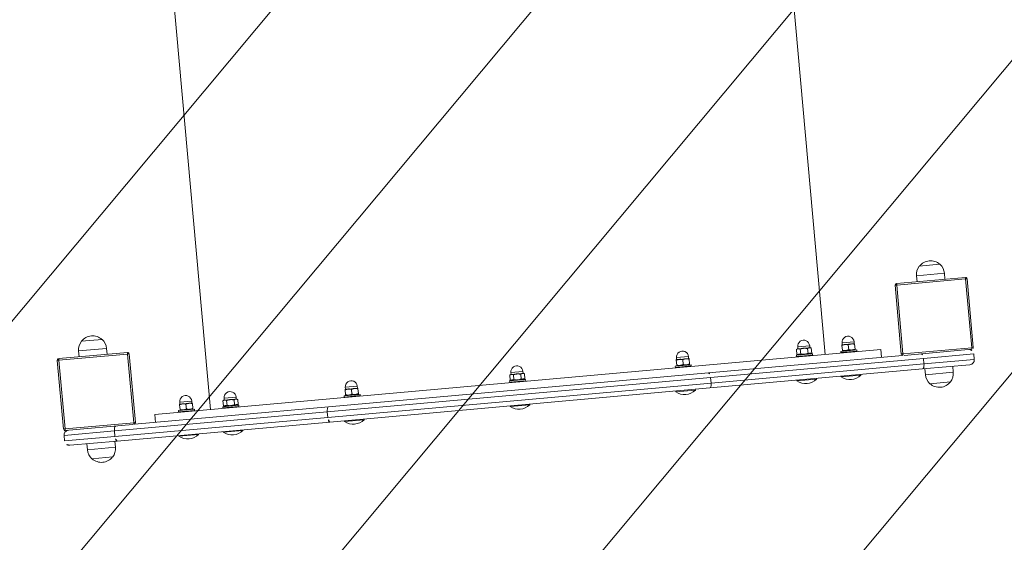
# Model space of a CAD drawing. Header units: metres. Extents: x 7493319 to 7493540, y 5986548 to 5986696.
# Tile 17 of 30: x 7493405.996 to 7493407.225, y 5986662.358 to 5986663.011. Entities that reach past the tile are written whole.
import ezdxf

# ---------------------------------------------------------------- set-up
doc = ezdxf.new("R2010")
doc.units = ezdxf.units.M
doc.header["$MEASUREMENT"] = 0
for name, color, linetype, lineweight in [('_k_kreskowanie', 250, 'CONTINUOUS', 5), ('_k_urzadzenia', 250, 'CONTINUOUS', 13), ('_k_widok', 7, 'CONTINUOUS', 18), ('_k_wymiar', 7, 'CONTINUOUS', 13), ('_k_ściany', 7, 'CONTINUOUS', 35)]:
    doc.layers.add(name, color=color, linetype=linetype, lineweight=lineweight)

# ---------------------------------------------------------------- blocks, each defined once
blk = doc.blocks.new('42221')
at = {"layer": '_k_urzadzenia', "lineweight": 13}
for p, q in [((-4.601248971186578, 1.687998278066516), (-4.601248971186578, 1.747266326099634)), ((-4.595248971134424, 1.753266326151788), (-4.595248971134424, 1.690215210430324)), ((-4.595248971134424, 1.753266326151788), (-4.588248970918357, 1.753266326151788)), ((-4.588248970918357, 1.690215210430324), (-4.588248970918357, 1.753266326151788)), ((-4.58234897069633, 1.751366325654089), (-4.58234897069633, 1.666676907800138)), ((-4.494148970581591, 1.753366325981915), (-4.580348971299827, 1.753366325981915)), ((-4.580348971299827, 1.665166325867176), (-4.580348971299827, 1.751366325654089)), ((-4.580348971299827, 1.751366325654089), (-4.494148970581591, 1.751366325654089)), ((-4.494148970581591, 1.751366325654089), (-4.494148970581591, 1.665166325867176)), ((-4.492148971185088, 1.665166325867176), (-4.492148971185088, 1.751366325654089)), ((-4.620464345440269, 1.695266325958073), (-4.620464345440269, 1.721266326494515)), ((-4.608748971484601, 1.7257663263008), (-4.608748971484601, 1.690766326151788)), ((-4.601248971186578, 1.7257663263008), (-4.608748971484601, 1.7257663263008)), ((-4.492148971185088, 1.7257663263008), (-4.484748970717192, 1.7257663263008)), ((-4.484748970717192, 1.690766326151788), (-4.484748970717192, 1.7257663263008)), ((-4.473033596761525, 1.721266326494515), (-4.473033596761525, 1.695266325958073)), ((-4.601248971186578, 1.690766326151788), (-4.608748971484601, 1.690766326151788)), ((-4.601248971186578, 1.687998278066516), (-4.601248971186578, 1.421217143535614)), ((-4.595248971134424, 1.423434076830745), (-4.595248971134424, 1.690215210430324)), ((-4.595248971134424, 1.690215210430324), (-4.588248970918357, 1.690215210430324)), ((-4.588248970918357, 1.690215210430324), (-4.588248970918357, 1.423434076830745)), ((-4.492148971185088, 1.690766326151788), (-4.484748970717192, 1.690766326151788)), ((-4.582248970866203, 1.421217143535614), (-4.582248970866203, 1.664541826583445)), ((-4.494148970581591, 1.665166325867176), (-4.580348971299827, 1.665166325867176)), ((-4.580348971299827, 1.663166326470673), (-4.494148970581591, 1.663166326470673)), ((-4.572248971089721, 1.638266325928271), (-4.582248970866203, 1.638266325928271)), ((-4.572248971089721, 1.638266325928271), (-4.572248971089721, 0.7282663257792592)), ((-4.602150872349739, 1.585941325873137), (-4.602150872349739, 1.610591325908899)), ((-4.602150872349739, 1.610591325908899), (-4.601248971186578, 1.610591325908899)), ((-4.572248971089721, 1.607766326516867), (-4.571748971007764, 1.6082663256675)), ((-4.571748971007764, 1.6082663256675), (-4.571748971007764, 1.588266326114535)), ((-4.571748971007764, 1.6082663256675), (-4.570248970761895, 1.6082663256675)), ((-4.570248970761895, 1.6082663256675), (-4.570248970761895, 1.588266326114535)), ((-4.570248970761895, 1.605566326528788), (-4.569844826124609, 1.606266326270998)), ((-4.569130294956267, 1.606266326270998), (-4.56296350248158, 1.606266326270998)), ((-4.569130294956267, 1.598266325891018), (-4.56296350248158, 1.598266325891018)), ((-4.562248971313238, 1.602266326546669), (-4.562248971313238, 1.606266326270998)), ((-4.562248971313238, 1.605766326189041), (-4.559748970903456, 1.605766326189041)), ((-4.562248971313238, 1.594266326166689), (-4.562248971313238, 1.602266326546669)), ((-4.559748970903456, 1.590766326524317), (-4.559748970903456, 1.605766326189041)), ((-4.602150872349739, 1.585941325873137), (-4.601248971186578, 1.585941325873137)), ((-4.572248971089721, 1.588766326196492), (-4.571748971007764, 1.588266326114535)), ((-4.571748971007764, 1.588266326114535), (-4.570248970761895, 1.588266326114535)), ((-4.570248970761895, 1.590966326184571), (-4.569844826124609, 1.590266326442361)), ((-4.569130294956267, 1.590266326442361), (-4.56296350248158, 1.590266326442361)), ((-4.562248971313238, 1.590266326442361), (-4.562248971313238, 1.594266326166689)), ((-4.562248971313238, 1.590766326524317), (-4.559748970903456, 1.590766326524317)), ((-3.832248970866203, 1.56826632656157), (-4.572248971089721, 1.56826632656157)), ((-4.602150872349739, 1.530341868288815), (-4.602150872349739, 1.554991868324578)), ((-4.602150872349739, 1.554991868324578), (-4.601248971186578, 1.554991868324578)), ((-4.572248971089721, 1.552166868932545), (-4.571748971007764, 1.552666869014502)), ((-4.571748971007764, 1.552666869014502), (-4.571748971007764, 1.532666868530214)), ((-4.571748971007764, 1.552666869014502), (-4.570248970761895, 1.552666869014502)), ((-4.570248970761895, 1.552666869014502), (-4.570248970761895, 1.532666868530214)), ((-4.570248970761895, 1.549966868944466), (-4.569130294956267, 1.55190447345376)), ((-4.569130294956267, 1.55190447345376), (-4.56296350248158, 1.55190447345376)), ((-4.562248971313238, 1.550666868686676), (-4.56296350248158, 1.55190447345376)), ((-4.562248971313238, 1.549595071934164), (-4.562248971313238, 1.550666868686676)), ((-4.562248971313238, 1.55016686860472), (-4.559748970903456, 1.55016686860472)), ((-4.562248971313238, 1.542666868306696), (-4.562248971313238, 1.549595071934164)), ((-4.559748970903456, 1.535166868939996), (-4.559748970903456, 1.55016686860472)), ((-4.569130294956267, 1.547285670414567), (-4.56296350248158, 1.547285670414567)), ((-4.569130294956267, 1.538048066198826), (-4.56296350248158, 1.538048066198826)), ((-4.562248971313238, 1.535738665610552), (-4.562248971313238, 1.542666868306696)), ((-4.602150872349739, 1.530341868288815), (-4.601248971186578, 1.530341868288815)), ((-4.572248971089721, 1.53316686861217), (-4.571748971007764, 1.532666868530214)), ((-4.571748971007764, 1.532666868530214), (-4.570248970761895, 1.532666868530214)), ((-4.570248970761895, 1.535366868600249), (-4.569130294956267, 1.533429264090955)), ((-4.569130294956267, 1.533429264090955), (-4.56296350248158, 1.533429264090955)), ((-4.562248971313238, 1.534666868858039), (-4.56296350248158, 1.533429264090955)), ((-4.562248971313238, 1.534666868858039), (-4.562248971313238, 1.535738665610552)), ((-4.562248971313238, 1.535166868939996), (-4.559748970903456, 1.535166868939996)), ((-4.601248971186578, 0.945315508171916), (-4.601248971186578, 1.421217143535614)), ((-4.595248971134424, 1.423434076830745), (-4.595248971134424, 0.9430985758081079)), ((-4.588248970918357, 1.423434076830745), (-4.595248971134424, 1.423434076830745)), ((-4.588248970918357, 0.9430985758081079), (-4.588248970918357, 1.423434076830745)), ((-4.582248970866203, 1.421217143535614), (-4.582248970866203, 0.945315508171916)), ((-4.602150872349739, 1.378441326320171), (-4.602150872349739, 1.403091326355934)), ((-4.602150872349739, 1.403091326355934), (-4.601248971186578, 1.403091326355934)), ((-4.572248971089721, 1.400266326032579), (-4.571748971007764, 1.400766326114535)), ((-4.571748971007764, 1.400766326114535), (-4.571748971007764, 1.38076632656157)), ((-4.571748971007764, 1.400766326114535), (-4.570248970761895, 1.400766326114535)), ((-4.570248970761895, 1.400766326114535), (-4.570248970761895, 1.38076632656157)), ((-4.570248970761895, 1.3980663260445), (-4.569844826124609, 1.39876632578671)), ((-4.569130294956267, 1.39876632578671), (-4.56296350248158, 1.39876632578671)), ((-4.569130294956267, 1.390766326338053), (-4.56296350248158, 1.390766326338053)), ((-4.562248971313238, 1.394766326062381), (-4.562248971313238, 1.39876632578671)), ((-4.562248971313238, 1.398266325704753), (-4.559748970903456, 1.398266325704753)), ((-4.562248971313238, 1.386766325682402), (-4.562248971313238, 1.394766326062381)), ((-4.559748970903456, 1.38326632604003), (-4.559748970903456, 1.398266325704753)), ((-4.602150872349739, 1.378441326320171), (-4.601248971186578, 1.378441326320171)), ((-4.572248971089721, 1.381266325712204), (-4.571748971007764, 1.38076632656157)), ((-4.571748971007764, 1.38076632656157), (-4.570248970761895, 1.38076632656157)), ((-4.570248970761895, 1.383466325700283), (-4.569844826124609, 1.382766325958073)), ((-4.569130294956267, 1.382766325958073), (-4.56296350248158, 1.382766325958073)), ((-4.562248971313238, 1.382766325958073), (-4.562248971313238, 1.386766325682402)), ((-4.562248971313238, 1.38326632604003), (-4.559748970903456, 1.38326632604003)), ((-4.602150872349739, 1.170941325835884), (-4.602150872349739, 1.195591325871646)), ((-4.602150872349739, 1.195591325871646), (-4.601248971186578, 1.195591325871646)), ((-4.572248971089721, 1.192766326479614), (-4.571748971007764, 1.19326632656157)), ((-4.571748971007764, 1.19326632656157), (-4.571748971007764, 1.173266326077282)), ((-4.571748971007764, 1.19326632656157), (-4.570248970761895, 1.19326632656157)), ((-4.570248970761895, 1.19326632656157), (-4.570248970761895, 1.173266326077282)), ((-4.570248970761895, 1.190566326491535), (-4.569130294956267, 1.192503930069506)), ((-4.569130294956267, 1.192503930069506), (-4.56296350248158, 1.192503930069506)), ((-4.562248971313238, 1.191266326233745), (-4.56296350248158, 1.192503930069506)), ((-4.569130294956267, 1.187885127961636), (-4.56296350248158, 1.187885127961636)), ((-4.562248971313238, 1.190194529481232), (-4.562248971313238, 1.191266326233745)), ((-4.562248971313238, 1.190766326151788), (-4.559748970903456, 1.190766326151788)), ((-4.562248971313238, 1.183266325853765), (-4.562248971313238, 1.190194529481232)), ((-4.562248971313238, 1.17633812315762), (-4.562248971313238, 1.183266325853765)), ((-4.559748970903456, 1.175766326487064), (-4.559748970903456, 1.190766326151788)), ((-4.602150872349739, 1.170941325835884), (-4.601248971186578, 1.170941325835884)), ((-4.572248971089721, 1.173766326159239), (-4.571748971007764, 1.173266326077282)), ((-4.571748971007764, 1.173266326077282), (-4.570248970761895, 1.173266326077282)), ((-4.570248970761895, 1.175966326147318), (-4.569130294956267, 1.174028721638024)), ((-4.569130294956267, 1.178647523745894), (-4.56296350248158, 1.178647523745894)), ((-4.569130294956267, 1.174028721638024), (-4.56296350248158, 1.174028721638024)), ((-4.562248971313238, 1.175266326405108), (-4.56296350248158, 1.174028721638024)), ((-4.562248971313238, 1.175266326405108), (-4.562248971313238, 1.17633812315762)), ((-4.562248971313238, 1.175766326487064), (-4.559748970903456, 1.175766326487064)), ((-4.602150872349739, 0.9634413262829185), (-4.602150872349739, 0.9880913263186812)), ((-4.602150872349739, 0.9880913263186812), (-4.601248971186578, 0.9880913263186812)), ((-4.572248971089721, 0.985266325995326), (-4.571748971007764, 0.9857663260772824)), ((-4.571748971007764, 0.9857663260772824), (-4.571748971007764, 0.9657663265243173)), ((-4.571748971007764, 0.9857663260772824), (-4.570248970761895, 0.9857663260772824)), ((-4.570248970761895, 0.9857663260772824), (-4.570248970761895, 0.9657663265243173)), ((-4.570248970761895, 0.983066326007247), (-4.569844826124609, 0.9837663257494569)), ((-4.569130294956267, 0.9837663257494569), (-4.56296350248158, 0.9837663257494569)), ((-4.562248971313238, 0.9797663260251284), (-4.562248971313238, 0.9837663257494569)), ((-4.562248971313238, 0.9832663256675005), (-4.559748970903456, 0.9832663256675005)), ((-4.559748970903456, 0.9682663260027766), (-4.559748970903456, 0.9832663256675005)), ((-4.569130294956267, 0.9757663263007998), (-4.56296350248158, 0.9757663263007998)), ((-4.562248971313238, 0.9717663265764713), (-4.562248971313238, 0.9797663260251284)), ((-4.562248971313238, 0.9677663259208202), (-4.562248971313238, 0.9717663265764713)), ((-4.602150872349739, 0.9634413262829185), (-4.601248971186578, 0.9634413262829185)), ((-4.572248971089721, 0.9662663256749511), (-4.571748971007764, 0.9657663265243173)), ((-4.571748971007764, 0.9657663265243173), (-4.570248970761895, 0.9657663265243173)), ((-4.570248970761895, 0.9684663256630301), (-4.569844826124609, 0.9677663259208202)), ((-4.569130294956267, 0.9677663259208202), (-4.56296350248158, 0.9677663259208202)), ((-4.562248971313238, 0.9682663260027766), (-4.559748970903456, 0.9682663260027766)), ((-4.601248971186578, 0.945315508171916), (-4.601248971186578, 0.6785343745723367)), ((-4.595248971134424, 0.6763174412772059), (-4.595248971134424, 0.9430985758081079)), ((-4.595248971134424, 0.9430985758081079), (-4.588248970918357, 0.9430985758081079)), ((-4.588248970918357, 0.9430985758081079), (-4.588248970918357, 0.6763174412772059)), ((-4.582248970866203, 0.7019908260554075), (-4.582248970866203, 0.945315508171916)), ((-4.602150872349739, 0.8115407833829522), (-4.602150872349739, 0.836190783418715)), ((-4.602150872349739, 0.836190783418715), (-4.601248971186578, 0.836190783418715)), ((-4.572248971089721, 0.8333657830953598), (-4.571748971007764, 0.8338657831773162)), ((-4.571748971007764, 0.8338657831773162), (-4.571748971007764, 0.813865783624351)), ((-4.571748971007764, 0.8338657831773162), (-4.570248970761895, 0.8338657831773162)), ((-4.570248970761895, 0.8338657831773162), (-4.570248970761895, 0.813865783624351)), ((-4.570248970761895, 0.8311657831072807), (-4.569130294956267, 0.8331033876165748)), ((-4.569130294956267, 0.8331033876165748), (-4.56296350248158, 0.8331033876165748)), ((-4.569130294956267, 0.8284845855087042), (-4.56296350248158, 0.8284845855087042)), ((-4.562248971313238, 0.8318657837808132), (-4.56296350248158, 0.8331033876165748)), ((-4.562248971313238, 0.8307939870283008), (-4.562248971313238, 0.8318657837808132)), ((-4.562248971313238, 0.8313657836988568), (-4.559748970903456, 0.8313657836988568)), ((-4.562248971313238, 0.8238657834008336), (-4.562248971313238, 0.8307939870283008)), ((-4.562248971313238, 0.816937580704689), (-4.562248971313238, 0.8238657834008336)), ((-4.559748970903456, 0.8163657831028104), (-4.559748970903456, 0.8313657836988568)), ((-4.602150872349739, 0.8115407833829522), (-4.601248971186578, 0.8115407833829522)), ((-4.572248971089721, 0.8143657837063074), (-4.571748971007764, 0.813865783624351)), ((-4.571748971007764, 0.813865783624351), (-4.570248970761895, 0.813865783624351)), ((-4.570248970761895, 0.8165657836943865), (-4.569130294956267, 0.8146281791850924)), ((-4.569130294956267, 0.819246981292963), (-4.56296350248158, 0.819246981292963)), ((-4.569130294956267, 0.8146281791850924), (-4.56296350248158, 0.8146281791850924)), ((-4.562248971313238, 0.8158657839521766), (-4.56296350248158, 0.8146281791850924)), ((-4.562248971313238, 0.8158657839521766), (-4.562248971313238, 0.816937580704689)), ((-4.562248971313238, 0.8163657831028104), (-4.559748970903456, 0.8163657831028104)), ((-3.832248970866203, 0.7982663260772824), (-4.572248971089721, 0.7982663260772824)), ((-4.602150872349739, 0.7559413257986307), (-4.602150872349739, 0.7805913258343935)), ((-4.602150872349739, 0.7805913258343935), (-4.601248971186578, 0.7805913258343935)), ((-4.572248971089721, 0.7777663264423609), (-4.571748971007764, 0.7782663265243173)), ((-4.571748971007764, 0.7782663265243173), (-4.571748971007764, 0.7582663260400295)), ((-4.571748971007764, 0.7782663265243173), (-4.570248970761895, 0.7782663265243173)), ((-4.570248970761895, 0.7782663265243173), (-4.570248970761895, 0.7582663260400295)), ((-4.570248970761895, 0.7755663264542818), (-4.569844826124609, 0.7762663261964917)), ((-4.569130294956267, 0.7762663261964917), (-4.56296350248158, 0.7762663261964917)), ((-4.562248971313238, 0.7722663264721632), (-4.562248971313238, 0.7762663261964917)), ((-4.562248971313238, 0.7757663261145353), (-4.559748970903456, 0.7757663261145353)), ((-4.559748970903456, 0.7607663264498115), (-4.559748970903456, 0.7757663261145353)), ((-4.569130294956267, 0.7682663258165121), (-4.56296350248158, 0.7682663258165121)), ((-4.562248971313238, 0.7642663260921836), (-4.562248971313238, 0.7722663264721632)), ((-4.562248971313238, 0.7602663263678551), (-4.562248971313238, 0.7642663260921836)), ((-4.602150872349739, 0.7559413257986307), (-4.601248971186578, 0.7559413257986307)), ((-4.572248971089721, 0.7587663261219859), (-4.571748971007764, 0.7582663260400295)), ((-4.571748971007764, 0.7582663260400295), (-4.570248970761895, 0.7582663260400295)), ((-4.570248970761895, 0.760966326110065), (-4.569844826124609, 0.7602663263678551)), ((-4.569130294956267, 0.7602663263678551), (-4.56296350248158, 0.7602663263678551)), ((-4.562248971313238, 0.7607663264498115), (-4.559748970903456, 0.7607663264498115)), ((-4.572248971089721, 0.7282663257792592), (-4.582248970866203, 0.7282663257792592)), ((-4.494148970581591, 0.7033663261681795), (-4.580348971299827, 0.7033663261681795)), ((-4.580348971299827, 0.6151663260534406), (-4.580348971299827, 0.701366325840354)), ((-4.580348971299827, 0.701366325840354), (-4.494148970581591, 0.701366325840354)), ((-4.494148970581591, 0.701366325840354), (-4.494148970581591, 0.6151663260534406)), ((-4.492148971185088, 0.6151663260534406), (-4.492148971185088, 0.701366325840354)), ((-4.58234897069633, 0.6998557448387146), (-4.58234897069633, 0.6151663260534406)), ((-4.601248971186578, 0.6192663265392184), (-4.601248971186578, 0.6785343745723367)), ((-4.595248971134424, 0.6763174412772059), (-4.595248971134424, 0.6132663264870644)), ((-4.595248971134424, 0.6763174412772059), (-4.588248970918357, 0.6763174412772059)), ((-4.588248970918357, 0.6132663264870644), (-4.588248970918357, 0.6763174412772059)), ((-4.620464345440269, 0.6452663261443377), (-4.620464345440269, 0.6712663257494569)), ((-4.608748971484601, 0.6757663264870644), (-4.608748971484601, 0.6407663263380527)), ((-4.601248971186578, 0.6757663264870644), (-4.608748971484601, 0.6757663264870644)), ((-4.492148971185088, 0.6757663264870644), (-4.484748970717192, 0.6757663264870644)), ((-4.484748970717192, 0.6407663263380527), (-4.484748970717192, 0.6757663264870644)), ((-4.473033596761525, 0.6712663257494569), (-4.473033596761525, 0.6452663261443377)), ((-4.601248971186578, 0.6407663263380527), (-4.608748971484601, 0.6407663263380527)), ((-4.492148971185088, 0.6407663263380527), (-4.484748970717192, 0.6407663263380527)), ((-4.494148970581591, 0.6151663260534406), (-4.580348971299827, 0.6151663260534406)), ((-4.595248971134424, 0.6132663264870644), (-4.588248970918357, 0.6132663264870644)), ((-4.580348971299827, 0.613166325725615), (-4.494148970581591, 0.613166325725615))]:
    blk.add_line(p, q, dxfattribs=at)
for centre, radius, start, end in [((-4.595248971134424, 1.747266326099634), 0.006000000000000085, 90, 180), ((-4.588248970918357, 1.747266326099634), 0.006000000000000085, 10.47531382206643, 90), ((-4.580348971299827, 1.751366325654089), 0.002000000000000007, 90, 180), ((-4.494148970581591, 1.751366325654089), 0.002000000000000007, 0, 90), ((-4.608533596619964, 1.708266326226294), 0.01749999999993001, 132.9811010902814, 227.0188989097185), ((-4.608748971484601, 1.708266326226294), 0.01749999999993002, 90, 132.0246275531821), ((-4.484748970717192, 1.708266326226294), 0.01749999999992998, 47.97537244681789, 90), ((-4.48496434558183, 1.708266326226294), 0.01749999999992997, 312.9811010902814, 47.01889890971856), ((-4.608748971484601, 1.708266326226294), 0.01749999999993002, 227.9753724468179, 270), ((-4.484748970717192, 1.708266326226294), 0.01749999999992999, 270, 312.0246275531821), ((-4.580348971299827, 1.665166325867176), 0.001999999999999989, 197.4383797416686, 270), ((-4.494148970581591, 1.665166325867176), 0.002000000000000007, 270, 0), ((-4.587428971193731, 1.598266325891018), 0.01920000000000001, 140.0643322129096, 219.9356677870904), ((-4.559748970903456, 1.598266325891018), 0.007500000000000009, 270, 90), ((-4.587428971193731, 1.542666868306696), 0.01920000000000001, 140.0643322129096, 219.9356677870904), ((-4.559748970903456, 1.542666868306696), 0.007500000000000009, 270, 90), ((-4.587428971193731, 1.390766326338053), 0.01920000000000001, 140.0643322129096, 219.9356677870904), ((-4.559748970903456, 1.390766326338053), 0.00750000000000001, 270, 90), ((-4.587428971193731, 1.183266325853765), 0.01920000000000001, 140.0643322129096, 219.9356677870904), ((-4.559748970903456, 1.183266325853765), 0.007500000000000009, 270, 90), ((-4.587428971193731, 0.9757663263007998), 0.01920000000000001, 140.0643322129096, 219.9356677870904), ((-4.559748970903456, 0.9757663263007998), 0.007500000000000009, 270, 90), ((-4.587428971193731, 0.8238657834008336), 0.01920000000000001, 140.0643322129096, 219.9356677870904), ((-4.559748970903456, 0.8238657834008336), 0.00750000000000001, 270, 90), ((-4.587428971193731, 0.7682663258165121), 0.01920000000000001, 140.0643322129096, 219.9356677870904), ((-4.559748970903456, 0.7682663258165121), 0.007500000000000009, 270, 90), ((-4.580348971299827, 0.701366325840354), 0.001999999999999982, 90, 162.5616202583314), ((-4.494148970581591, 0.701366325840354), 0.00200000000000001, 0, 90), ((-4.608533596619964, 0.6582663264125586), 0.01749999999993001, 132.9811010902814, 227.0188989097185), ((-4.608748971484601, 0.6582663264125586), 0.01749999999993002, 90, 132.0246275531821), ((-4.484748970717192, 0.6582663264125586), 0.01749999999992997, 47.97537244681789, 90), ((-4.48496434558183, 0.6582663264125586), 0.01749999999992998, 312.9811010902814, 47.01889890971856), ((-4.608748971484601, 0.6582663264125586), 0.01749999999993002, 227.9753724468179, 270), ((-4.484748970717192, 0.6582663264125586), 0.01749999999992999, 270, 312.0246275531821), ((-4.595248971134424, 0.6192663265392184), 0.006000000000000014, 180, 270), ((-4.588248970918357, 0.6192663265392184), 0.006000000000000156, 270, 349.5246861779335), ((-4.580348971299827, 0.6151663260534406), 0.00200000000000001, 180, 270), ((-4.494148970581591, 0.6151663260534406), 0.00200000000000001, 270, 0)]:
    blk.add_arc(centre, radius, start, end, dxfattribs=at)
for centre, major_axis, ratio, start_param, end_param in [((-4.595248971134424, 1.687998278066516), (-0.006000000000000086, -1.95106077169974e-19), 0.3694888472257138, 4.712388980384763, 6.283185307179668), ((-4.588248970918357, 1.687998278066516), (0.006000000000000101, -1.557247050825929e-17), 0.3694888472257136, 0.1828287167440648, 1.570796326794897), ((-4.595248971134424, 1.421217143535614), (-0.005999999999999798, -8.59509490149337e-18), 0.3694888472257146, 4.712388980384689, 6.283185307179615), ((-4.588248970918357, 1.421217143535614), (0.006000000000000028, 1.95106077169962e-19), 0.3694888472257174, 1.15884403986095e-15, 1.570796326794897), ((-4.595248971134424, 0.945315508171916), (-0.005999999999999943, -2.919845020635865e-18), 0.3694888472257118, 0, 1.570796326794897), ((-4.588248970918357, 0.945315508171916), (0.005999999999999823, -1.539988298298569e-17), 0.3694888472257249, 4.712388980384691, 6.283185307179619), ((-4.595248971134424, 0.6785343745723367), (-0.006000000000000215, 1.351040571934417e-17), 0.3694888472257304, 0, 1.570796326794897), ((-4.588248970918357, 0.6785343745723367), (0.005999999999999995, -3.066249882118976e-17), 0.3694888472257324, 4.712388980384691, 6.10035659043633)]:
    blk.add_ellipse(centre, major_axis=major_axis, ratio=ratio, start_param=start_param, end_param=end_param, dxfattribs=at)
for points, knots in [([(-4.58234897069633, 1.751366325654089), (-4.58234897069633, 1.751366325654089), (-4.582317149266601, 1.751366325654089), (-4.582109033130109, 1.751366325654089), (-4.581895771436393, 1.751366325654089), (-4.581524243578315, 1.751366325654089), (-4.581142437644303, 1.751366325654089), (-4.580882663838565, 1.751366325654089), (-4.580617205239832, 1.751366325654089), (-4.580348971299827, 1.751366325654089)], [-1, -1, -1, -1, -0.6326151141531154, -0.6326151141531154, -0.6326151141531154, -0.2561444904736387, -0.2561444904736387, -0.2561444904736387, 0, 0, 0, 0]), ([(-4.580348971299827, 1.751366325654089), (-4.580348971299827, 1.751634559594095), (-4.580348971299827, 1.751900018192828), (-4.580348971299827, 1.752159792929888), (-4.580348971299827, 1.7525415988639), (-4.580348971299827, 1.752913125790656), (-4.580348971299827, 1.753126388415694), (-4.580348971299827, 1.753334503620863), (-4.580348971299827, 1.753366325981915), (-4.580348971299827, 1.753366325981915)], [0, 0, 0, 0, 0.2561444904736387, 0.2561444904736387, 0.2561444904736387, 0.6326151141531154, 0.6326151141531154, 0.6326151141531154, 1, 1, 1, 1]), ([(-4.494148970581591, 1.753366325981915), (-4.494148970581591, 1.753366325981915), (-4.494148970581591, 1.753334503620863), (-4.494148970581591, 1.753126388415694), (-4.494148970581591, 1.752913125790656), (-4.494148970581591, 1.7525415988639), (-4.494148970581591, 1.752159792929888), (-4.494148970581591, 1.751900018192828), (-4.494148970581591, 1.751634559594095), (-4.494148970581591, 1.751366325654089)], [-1, -1, -1, -1, -0.6326151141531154, -0.6326151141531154, -0.6326151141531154, -0.2561444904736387, -0.2561444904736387, -0.2561444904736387, 0, 0, 0, 0]), ([(-4.494148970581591, 1.751366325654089), (-4.493880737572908, 1.751366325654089), (-4.493615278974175, 1.751366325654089), (-4.493355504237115, 1.751366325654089), (-4.492973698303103, 1.751366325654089), (-4.492602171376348, 1.751366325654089), (-4.492388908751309, 1.751366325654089), (-4.49218079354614, 1.751366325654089), (-4.492148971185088, 1.751366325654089), (-4.492148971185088, 1.751366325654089)], [0, 0, 0, 0, 0.2561444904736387, 0.2561444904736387, 0.2561444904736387, 0.6326151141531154, 0.6326151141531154, 0.6326151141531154, 1, 1, 1, 1]), ([(-4.580348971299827, 1.665166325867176), (-4.580617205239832, 1.665166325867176), (-4.580882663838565, 1.665166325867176), (-4.581142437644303, 1.665166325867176), (-4.581524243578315, 1.665166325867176), (-4.581895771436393, 1.665166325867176), (-4.582109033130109, 1.665166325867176), (-4.582231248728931, 1.665166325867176), (-4.582292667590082, 1.665166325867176), (-4.582322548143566, 1.665166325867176)], [0, 0, 0, 0, 0.2561444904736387, 0.2561444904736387, 0.2561444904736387, 0.6326151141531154, 0.6326151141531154, 0.6326151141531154, 0.8483612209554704, 0.8483612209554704, 0.8483612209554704, 0.8483612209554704]), ([(-4.580348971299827, 1.663166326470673), (-4.580348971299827, 1.663166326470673), (-4.580348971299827, 1.663198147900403), (-4.580348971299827, 1.663406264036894), (-4.580348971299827, 1.66361952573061), (-4.580348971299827, 1.663991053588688), (-4.580348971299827, 1.6643728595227), (-4.580348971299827, 1.664632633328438), (-4.580348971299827, 1.664898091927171), (-4.580348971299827, 1.665166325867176)], [-1, -1, -1, -1, -0.6326151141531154, -0.6326151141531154, -0.6326151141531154, -0.2561444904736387, -0.2561444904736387, -0.2561444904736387, 0, 0, 0, 0]), ([(-4.494148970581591, 1.665166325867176), (-4.494148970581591, 1.664898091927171), (-4.494148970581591, 1.664632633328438), (-4.494148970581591, 1.6643728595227), (-4.494148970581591, 1.663991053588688), (-4.494148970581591, 1.66361952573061), (-4.494148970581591, 1.663406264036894), (-4.494148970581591, 1.663198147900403), (-4.494148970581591, 1.663166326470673), (-4.494148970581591, 1.663166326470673)], [0, 0, 0, 0, 0.2561444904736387, 0.2561444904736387, 0.2561444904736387, 0.6326151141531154, 0.6326151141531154, 0.6326151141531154, 1, 1, 1, 1]), ([(-4.492148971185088, 1.665166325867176), (-4.492148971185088, 1.665166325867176), (-4.49218079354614, 1.665166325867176), (-4.492388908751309, 1.665166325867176), (-4.492602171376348, 1.665166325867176), (-4.492973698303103, 1.665166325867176), (-4.493355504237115, 1.665166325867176), (-4.493615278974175, 1.665166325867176), (-4.493880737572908, 1.665166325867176), (-4.494148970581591, 1.665166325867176)], [-1, -1, -1, -1, -0.6326151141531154, -0.6326151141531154, -0.6326151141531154, -0.2561444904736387, -0.2561444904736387, -0.2561444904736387, 0, 0, 0, 0]), ([(-4.582322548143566, 0.701366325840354), (-4.582292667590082, 0.701366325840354), (-4.582231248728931, 0.701366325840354), (-4.582109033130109, 0.701366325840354), (-4.581895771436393, 0.701366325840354), (-4.581524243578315, 0.701366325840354), (-4.581142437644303, 0.701366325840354), (-4.580882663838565, 0.701366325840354), (-4.580617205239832, 0.701366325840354), (-4.580348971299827, 0.701366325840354)], [-0.8483612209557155, -0.8483612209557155, -0.8483612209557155, -0.8483612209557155, -0.6326151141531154, -0.6326151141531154, -0.6326151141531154, -0.2561444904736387, -0.2561444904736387, -0.2561444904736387, 0, 0, 0, 0]), ([(-4.580348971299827, 0.701366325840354), (-4.580348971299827, 0.7016345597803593), (-4.580348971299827, 0.7019000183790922), (-4.580348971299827, 0.7021597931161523), (-4.580348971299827, 0.7025415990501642), (-4.580348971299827, 0.7029131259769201), (-4.580348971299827, 0.7031263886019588), (-4.580348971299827, 0.7033345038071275), (-4.580348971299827, 0.7033663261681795), (-4.580348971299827, 0.7033663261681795)], [0, 0, 0, 0, 0.2561444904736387, 0.2561444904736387, 0.2561444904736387, 0.6326151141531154, 0.6326151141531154, 0.6326151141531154, 1, 1, 1, 1]), ([(-4.494148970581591, 0.7033663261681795), (-4.494148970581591, 0.7033663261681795), (-4.494148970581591, 0.7033345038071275), (-4.494148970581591, 0.7031263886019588), (-4.494148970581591, 0.7029131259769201), (-4.494148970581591, 0.7025415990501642), (-4.494148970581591, 0.7021597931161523), (-4.494148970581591, 0.7019000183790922), (-4.494148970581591, 0.7016345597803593), (-4.494148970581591, 0.701366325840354)], [-1, -1, -1, -1, -0.6326151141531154, -0.6326151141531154, -0.6326151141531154, -0.2561444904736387, -0.2561444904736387, -0.2561444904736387, 0, 0, 0, 0]), ([(-4.494148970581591, 0.701366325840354), (-4.493880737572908, 0.701366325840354), (-4.493615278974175, 0.701366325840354), (-4.493355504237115, 0.701366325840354), (-4.492973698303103, 0.701366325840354), (-4.492602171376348, 0.701366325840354), (-4.492388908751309, 0.701366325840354), (-4.49218079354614, 0.701366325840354), (-4.492148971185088, 0.701366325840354), (-4.492148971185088, 0.701366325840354)], [0, 0, 0, 0, 0.2561444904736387, 0.2561444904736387, 0.2561444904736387, 0.6326151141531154, 0.6326151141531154, 0.6326151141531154, 1, 1, 1, 1]), ([(-4.580348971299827, 0.6151663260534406), (-4.580617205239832, 0.6151663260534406), (-4.580882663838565, 0.6151663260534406), (-4.581142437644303, 0.6151663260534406), (-4.581524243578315, 0.6151663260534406), (-4.581895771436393, 0.6151663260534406), (-4.582109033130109, 0.6151663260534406), (-4.582317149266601, 0.6151663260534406), (-4.58234897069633, 0.6151663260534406), (-4.58234897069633, 0.6151663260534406)], [0, 0, 0, 0, 0.2561444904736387, 0.2561444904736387, 0.2561444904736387, 0.6326151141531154, 0.6326151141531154, 0.6326151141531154, 1, 1, 1, 1]), ([(-4.580348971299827, 0.613166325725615), (-4.580348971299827, 0.613166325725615), (-4.580348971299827, 0.6131981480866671), (-4.580348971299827, 0.6134062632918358), (-4.580348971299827, 0.6136195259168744), (-4.580348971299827, 0.6139910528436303), (-4.580348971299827, 0.6143728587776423), (-4.580348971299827, 0.6146326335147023), (-4.580348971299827, 0.6148980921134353), (-4.580348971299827, 0.6151663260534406)], [-1, -1, -1, -1, -0.6326151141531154, -0.6326151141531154, -0.6326151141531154, -0.2561444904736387, -0.2561444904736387, -0.2561444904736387, 0, 0, 0, 0]), ([(-4.494148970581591, 0.6151663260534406), (-4.494148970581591, 0.6148980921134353), (-4.494148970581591, 0.6146326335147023), (-4.494148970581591, 0.6143728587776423), (-4.494148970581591, 0.6139910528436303), (-4.494148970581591, 0.6136195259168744), (-4.494148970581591, 0.6134062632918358), (-4.494148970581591, 0.6131981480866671), (-4.494148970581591, 0.613166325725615), (-4.494148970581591, 0.613166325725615)], [0, 0, 0, 0, 0.2561444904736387, 0.2561444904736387, 0.2561444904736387, 0.6326151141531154, 0.6326151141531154, 0.6326151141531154, 1, 1, 1, 1]), ([(-4.492148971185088, 0.6151663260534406), (-4.492148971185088, 0.6151663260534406), (-4.49218079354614, 0.6151663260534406), (-4.492388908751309, 0.6151663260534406), (-4.492602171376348, 0.6151663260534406), (-4.492973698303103, 0.6151663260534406), (-4.493355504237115, 0.6151663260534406), (-4.493615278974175, 0.6151663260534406), (-4.493880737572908, 0.6151663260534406), (-4.494148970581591, 0.6151663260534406)], [-1, -1, -1, -1, -0.6326151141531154, -0.6326151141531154, -0.6326151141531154, -0.2561444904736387, -0.2561444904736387, -0.2561444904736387, 0, 0, 0, 0])]:
    blk.add_open_spline(points, degree=3, knots=knots, dxfattribs=at)
for points, weights in [([(-4.569844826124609, 1.606266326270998), (-4.569844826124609, 1.606266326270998), (-4.569130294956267, 1.606266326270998)], [1.077350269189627, 1.077350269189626, 1]), ([(-4.569130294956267, 1.606266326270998), (-4.570463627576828, 1.602266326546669), (-4.569130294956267, 1.598266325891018)], [1, 1.154700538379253, 1]), ([(-4.569130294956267, 1.598266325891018), (-4.570463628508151, 1.594266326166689), (-4.569130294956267, 1.590266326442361)], [1, 1.154700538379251, 1]), ([(-4.56296350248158, 1.606266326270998), (-4.562248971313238, 1.606266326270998), (-4.562248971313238, 1.606266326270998)], [1, 1.037954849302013, 1]), ([(-4.562248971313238, 1.602266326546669), (-4.562248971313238, 1.604122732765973), (-4.56296350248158, 1.606266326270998)], [1, 1.037954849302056, 1]), ([(-4.56296350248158, 1.598266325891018), (-4.562248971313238, 1.600409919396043), (-4.562248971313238, 1.602266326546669)], [1, 1.037954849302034, 1]), ([(-4.562248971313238, 1.594266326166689), (-4.562248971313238, 1.596122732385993), (-4.56296350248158, 1.598266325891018)], [1, 1.037954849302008, 1]), ([(-4.569130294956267, 1.590266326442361), (-4.569844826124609, 1.590266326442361), (-4.569844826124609, 1.590266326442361)], [1, 1.077350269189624, 1.077350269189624]), ([(-4.56296350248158, 1.590266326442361), (-4.562248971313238, 1.592409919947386), (-4.562248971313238, 1.594266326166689)], [1, 1.03795484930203, 1]), ([(-4.562248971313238, 1.590266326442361), (-4.562248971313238, 1.590266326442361), (-4.56296350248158, 1.590266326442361)], [1, 1.037954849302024, 1]), ([(-4.569130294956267, 1.55190447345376), (-4.570463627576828, 1.549595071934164), (-4.569130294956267, 1.547285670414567)], [1, 1.154700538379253, 1]), ([(-4.562248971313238, 1.549595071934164), (-4.562248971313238, 1.550666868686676), (-4.56296350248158, 1.55190447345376)], [1, 1.037954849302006, 1]), ([(-4.56296350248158, 1.547285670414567), (-4.562248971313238, 1.548523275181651), (-4.562248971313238, 1.549595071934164)], [1, 1.037954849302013, 1]), ([(-4.569130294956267, 1.547285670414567), (-4.570463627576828, 1.542666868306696), (-4.569130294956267, 1.538048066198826)], [1, 1.154700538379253, 1]), ([(-4.569130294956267, 1.538048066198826), (-4.570463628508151, 1.535738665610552), (-4.569130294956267, 1.533429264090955)], [1, 1.154700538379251, 1]), ([(-4.562248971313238, 1.542666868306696), (-4.562248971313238, 1.544810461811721), (-4.56296350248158, 1.547285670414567)], [1, 1.037954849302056, 1]), ([(-4.56296350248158, 1.538048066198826), (-4.562248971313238, 1.540523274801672), (-4.562248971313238, 1.542666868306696)], [1, 1.037954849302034, 1]), ([(-4.562248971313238, 1.535738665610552), (-4.562248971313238, 1.536810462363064), (-4.56296350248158, 1.538048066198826)], [1, 1.037954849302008, 1]), ([(-4.56296350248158, 1.533429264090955), (-4.562248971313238, 1.534666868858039), (-4.562248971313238, 1.535738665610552)], [1, 1.03795484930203, 1]), ([(-4.569844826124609, 1.39876632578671), (-4.569844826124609, 1.39876632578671), (-4.569130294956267, 1.39876632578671)], [1.077350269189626, 1.077350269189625, 1]), ([(-4.569130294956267, 1.39876632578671), (-4.570463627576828, 1.394766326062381), (-4.569130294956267, 1.390766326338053)], [1, 1.154700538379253, 1]), ([(-4.569130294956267, 1.390766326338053), (-4.570463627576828, 1.386766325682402), (-4.569130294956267, 1.382766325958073)], [1, 1.154700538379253, 1]), ([(-4.562248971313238, 1.394766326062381), (-4.562248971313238, 1.396622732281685), (-4.56296350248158, 1.39876632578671)], [1, 1.037954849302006, 1]), ([(-4.56296350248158, 1.39876632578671), (-4.562248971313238, 1.39876632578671), (-4.562248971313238, 1.39876632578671)], [1, 1.037954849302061, 1]), ([(-4.56296350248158, 1.390766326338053), (-4.562248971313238, 1.392909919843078), (-4.562248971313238, 1.394766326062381)], [1, 1.037954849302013, 1]), ([(-4.562248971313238, 1.386766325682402), (-4.562248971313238, 1.388622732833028), (-4.56296350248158, 1.390766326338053)], [1, 1.037954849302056, 1]), ([(-4.569130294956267, 1.382766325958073), (-4.569844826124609, 1.382766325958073), (-4.569844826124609, 1.382766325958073)], [1, 1.077350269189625, 1.077350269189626]), ([(-4.56296350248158, 1.382766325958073), (-4.562248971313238, 1.384909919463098), (-4.562248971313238, 1.386766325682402)], [1, 1.037954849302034, 1]), ([(-4.562248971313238, 1.382766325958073), (-4.562248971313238, 1.382766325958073), (-4.56296350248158, 1.382766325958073)], [1, 1.037954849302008, 1]), ([(-4.569130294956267, 1.192503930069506), (-4.570463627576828, 1.190194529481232), (-4.569130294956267, 1.187885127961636)], [1, 1.154700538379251, 1]), ([(-4.562248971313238, 1.190194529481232), (-4.562248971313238, 1.191266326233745), (-4.56296350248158, 1.192503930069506)], [1, 1.03795484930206, 1]), ([(-4.569130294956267, 1.187885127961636), (-4.570463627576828, 1.183266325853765), (-4.569130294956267, 1.178647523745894)], [1, 1.154700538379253, 1]), ([(-4.56296350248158, 1.187885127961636), (-4.562248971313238, 1.18912273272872), (-4.562248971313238, 1.190194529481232)], [1, 1.037954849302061, 1]), ([(-4.562248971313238, 1.183266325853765), (-4.562248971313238, 1.18540991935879), (-4.56296350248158, 1.187885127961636)], [1, 1.037954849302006, 1]), ([(-4.56296350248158, 1.178647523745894), (-4.562248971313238, 1.18112273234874), (-4.562248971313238, 1.183266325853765)], [1, 1.037954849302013, 1]), ([(-4.569130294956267, 1.178647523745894), (-4.570463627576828, 1.17633812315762), (-4.569130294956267, 1.174028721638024)], [1, 1.154700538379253, 1]), ([(-4.562248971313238, 1.17633812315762), (-4.562248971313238, 1.177409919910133), (-4.56296350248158, 1.178647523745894)], [1, 1.037954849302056, 1]), ([(-4.56296350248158, 1.174028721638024), (-4.562248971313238, 1.175266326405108), (-4.562248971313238, 1.17633812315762)], [1, 1.037954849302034, 1]), ([(-4.569844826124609, 0.983766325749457), (-4.569844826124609, 0.983766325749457), (-4.569130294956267, 0.9837663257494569)], [1.077350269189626, 1.077350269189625, 1]), ([(-4.569130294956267, 0.9837663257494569), (-4.570463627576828, 0.9797663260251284), (-4.569130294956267, 0.9757663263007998)], [1, 1.154700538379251, 1]), ([(-4.562248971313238, 0.9797663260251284), (-4.562248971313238, 0.981622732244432), (-4.56296350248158, 0.9837663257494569)], [1, 1.03795484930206, 1]), ([(-4.56296350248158, 0.9837663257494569), (-4.562248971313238, 0.9837663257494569), (-4.562248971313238, 0.9837663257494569)], [1, 1.03795484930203, 1]), ([(-4.569130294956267, 0.9757663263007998), (-4.570463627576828, 0.9717663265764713), (-4.569130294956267, 0.9677663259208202)], [1, 1.154700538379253, 1]), ([(-4.56296350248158, 0.9757663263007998), (-4.562248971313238, 0.9779099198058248), (-4.562248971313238, 0.9797663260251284)], [1, 1.037954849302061, 1]), ([(-4.562248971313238, 0.9717663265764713), (-4.562248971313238, 0.9736227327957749), (-4.56296350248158, 0.9757663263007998)], [1, 1.037954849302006, 1]), ([(-4.56296350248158, 0.9677663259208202), (-4.562248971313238, 0.9699099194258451), (-4.562248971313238, 0.9717663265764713)], [1, 1.037954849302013, 1]), ([(-4.569130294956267, 0.9677663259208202), (-4.569844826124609, 0.9677663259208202), (-4.569844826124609, 0.9677663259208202)], [1, 1.077350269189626, 1.077350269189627]), ([(-4.562248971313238, 0.9677663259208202), (-4.562248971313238, 0.9677663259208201), (-4.56296350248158, 0.9677663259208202)], [1, 1.037954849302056, 1]), ([(-4.569130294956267, 0.8331033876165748), (-4.570463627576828, 0.8307939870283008), (-4.569130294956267, 0.8284845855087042)], [1, 1.154700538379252, 1]), ([(-4.569130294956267, 0.8284845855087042), (-4.570463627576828, 0.8238657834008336), (-4.569130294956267, 0.819246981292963)], [1, 1.154700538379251, 1]), ([(-4.562248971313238, 0.8307939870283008), (-4.562248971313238, 0.8318657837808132), (-4.56296350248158, 0.8331033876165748)], [1, 1.037954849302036, 1]), ([(-4.56296350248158, 0.8284845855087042), (-4.562248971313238, 0.8297221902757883), (-4.562248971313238, 0.8307939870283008)], [1, 1.03795484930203, 1]), ([(-4.562248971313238, 0.8238657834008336), (-4.562248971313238, 0.8260093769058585), (-4.56296350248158, 0.8284845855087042)], [1, 1.03795484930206, 1]), ([(-4.56296350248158, 0.819246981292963), (-4.562248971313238, 0.8217221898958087), (-4.562248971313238, 0.8238657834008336)], [1, 1.037954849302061, 1]), ([(-4.569130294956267, 0.819246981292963), (-4.570463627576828, 0.816937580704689), (-4.569130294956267, 0.8146281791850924)], [1, 1.154700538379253, 1]), ([(-4.562248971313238, 0.816937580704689), (-4.562248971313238, 0.8180093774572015), (-4.56296350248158, 0.819246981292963)], [1, 1.037954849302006, 1]), ([(-4.56296350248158, 0.8146281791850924), (-4.562248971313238, 0.8158657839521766), (-4.562248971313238, 0.816937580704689)], [1, 1.037954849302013, 1]), ([(-4.569844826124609, 0.7762663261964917), (-4.569844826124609, 0.7762663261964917), (-4.569130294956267, 0.7762663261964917)], [1.077350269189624, 1.077350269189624, 1]), ([(-4.569130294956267, 0.7762663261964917), (-4.570463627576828, 0.7722663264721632), (-4.569130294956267, 0.7682663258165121)], [1, 1.154700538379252, 1]), ([(-4.562248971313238, 0.7722663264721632), (-4.562248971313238, 0.7741227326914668), (-4.56296350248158, 0.7762663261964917)], [1, 1.037954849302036, 1]), ([(-4.56296350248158, 0.7762663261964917), (-4.562248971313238, 0.7762663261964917), (-4.562248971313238, 0.7762663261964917)], [1, 1.03795484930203, 1]), ([(-4.569130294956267, 0.7682663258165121), (-4.570463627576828, 0.7642663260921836), (-4.569130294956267, 0.7602663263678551)], [1, 1.154700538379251, 1]), ([(-4.56296350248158, 0.7682663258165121), (-4.562248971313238, 0.770409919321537), (-4.562248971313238, 0.7722663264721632)], [1, 1.03795484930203, 1]), ([(-4.562248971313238, 0.7642663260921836), (-4.562248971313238, 0.7661227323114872), (-4.56296350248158, 0.7682663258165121)], [1, 1.03795484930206, 1]), ([(-4.56296350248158, 0.7602663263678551), (-4.562248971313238, 0.76240991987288), (-4.562248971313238, 0.7642663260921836)], [1, 1.037954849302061, 1]), ([(-4.569130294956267, 0.7602663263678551), (-4.569844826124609, 0.7602663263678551), (-4.569844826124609, 0.7602663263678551)], [1, 1.077350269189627, 1.077350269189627]), ([(-4.562248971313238, 0.7602663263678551), (-4.562248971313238, 0.7602663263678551), (-4.56296350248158, 0.7602663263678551)], [1, 1.037954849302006, 1])]:
    blk.add_rational_spline(points, weights, degree=2, dxfattribs=at)
blk = doc.blocks.new('PZ')
at = {"layer": '_k_kreskowanie'}
h = blk.add_hatch(dxfattribs=at)
h.set_pattern_fill('ANSI31', color=30, scale=2)
h.set_pattern_definition([(44.99999999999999, (0, 9.999999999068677), (-0.1767766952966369, 0.1767766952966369), [])])
h.paths.add_polyline_path([(0, 0), (-10.00000000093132, -9.313225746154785e-10), (-10, -8), (0, -8.000000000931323)])
at = {"layer": '_k_wymiar', "xscale": -1, "rotation": 270}
blk.add_blockref('42221', (-3.302318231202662, -0.2372885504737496), dxfattribs=at)
blk = doc.blocks.new('dz_89')
at = {"layer": '_k_widok', "rotation": 2.995343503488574}
blk.add_blockref('PZ', (62.81248085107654, 35.40524195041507), dxfattribs=at)

msp = doc.modelspace()

# ---------------------------------------------------------------- block references
at = {"layer": '_k_ściany', "rotation": 2.126854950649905}
msp.add_blockref('dz_89', (7493346.843220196, 5986629.826319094), dxfattribs=at)

doc.saveas('drawing.dxf')
